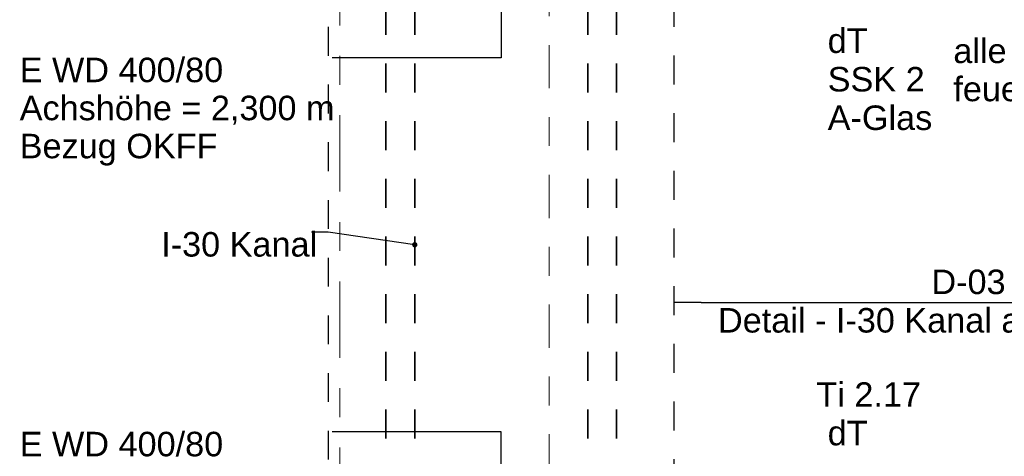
# Model space of a CAD drawing. Header units: metres. Extents: x -4 to 100, y -11 to 17.
# Tile 69 of 256: x 6.62 to 10.04, y 6.36 to 7.87. Entities that reach past the tile are written whole.
import ezdxf

# ---------------------------------------------------------------- set-up
doc = ezdxf.new("R2010")
doc.units = ezdxf.units.M
doc.header["$MEASUREMENT"] = 0
for name, pattern in [('Punktlinie eng', [0.0375, 0.0125, -0.025]), ('Schnittlinie', [0.3, 0.15, -0.075, 0, -0.075]), ('Strichlinie doppelt', [0.546806, 0.264583, -0.105833, 0.070556, -0.105833]), ('Untersicht', [0.1, 0.075, -0.025])]:
    doc.linetypes.add(name, pattern=pattern)
for name, color, linetype in [('152 - Bemaßung_ Beschriftung.Ausbau', 7, 'Continuous'), ('203 - Marker.Schnitt - Ausbaudetail SA', 7, 'Continuous'), ('208 - Marker.Detail', 7, 'Continuous'), ('451 - Universal.Achsen Raster', 7, 'Continuous'), ('Neubau_152 - Bemaßung_ Beschriftung.Ausbau', 7, 'Continuous'), ('Neubau_606 - Struktur.Wand Innen Ausbau', 7, 'Continuous'), ('Neubau_653 - Abdeckung.TB Verkofferung', 7, 'Continuous')]:
    doc.layers.add(name, color=color, linetype=linetype)
doc.styles.add('ERSTELLTER_STIL_2', font='txt')
doc.dimstyles.new('ERSTELLTER_STIL__8', dxfattribs={"dimtxt": 0.18, "dimasz": 0.03648, "dimexe": 0.18, "dimexo": 0.0625, "dimgap": 0, "dimtad": 0, "dimtih": 1, "dimtoh": 1, "dimdec": 4, "dimzin": 0, "dimdsep": 46, "dimcen": 0.09, "dimadec": 0, "dimazin": 0, "dimtfac": 1, "dimtdec": 4, "dimtmove": 0, "dimatfit": 3, "dimldrblk": 'ARROWHEAD_11', "dimfxl": 1, "dimtolj": 1, "dimtzin": 0, "dimarcsym": 0})
doc.dimstyles.new('ERSTELLTER_STIL__9', dxfattribs={"dimtxt": 0.18, "dimasz": 0.02736, "dimexe": 0.18, "dimexo": 0.0625, "dimgap": 0, "dimtad": 0, "dimtih": 1, "dimtoh": 1, "dimdec": 4, "dimzin": 0, "dimdsep": 46, "dimcen": 0.09, "dimadec": 0, "dimazin": 0, "dimtfac": 1, "dimtdec": 4, "dimtmove": 0, "dimatfit": 3, "dimldrblk": 'ARROWHEAD_11', "dimfxl": 1, "dimtolj": 1, "dimtzin": 0, "dimarcsym": 0})

# ---------------------------------------------------------------- blocks, each defined once
blk = doc.blocks.new('ARROWHEAD_11')
at = {"color": 0, "linetype": 'Continuous', "lineweight": 0}
blk.add_line((0, 0), (-1, 0), dxfattribs=at)
at = {"color": 0, "linetype": 'Continuous', "lineweight": 0, "const_width": 0.25, "flags": 128}
blk.add_lwpolyline([(-0.125, 0, 1), (0.125, 0, 1)], format="xyb", close=True, dxfattribs=at)

msp = doc.modelspace()

# ---------------------------------------------------------------- linework, layer by layer
at = {"layer": '203 - Marker.Schnitt - Ausbaudetail SA', "color": 7, "linetype": 'Schnittlinie', "lineweight": 13}
msp.add_line((8.4561, 8.687), (8.4561, 5.013), dxfattribs=at)
at = {"layer": '208 - Marker.Detail', "color": 30, "linetype": 'Punktlinie eng', "lineweight": 25, "true_color": 0xff6e00}
for p, q in [((7.69, 8.6495), (7.69, 5.0505)), ((8.89, 5.0505), (8.89, 8.6495))]:
    msp.add_line(p, q, dxfattribs=at)
at = {"layer": '208 - Marker.Detail', "color": 30, "linetype": 'Continuous', "lineweight": 25, "true_color": 0xff6e00}
for p, q in [((8.9837, 6.8942), (8.89, 6.8942)), ((8.9837, 6.8942), (9.0337, 6.8942)), ((9.0337, 6.8942), (10.7837, 6.8942))]:
    msp.add_line(p, q, dxfattribs=at)
at = {"layer": '451 - Universal.Achsen Raster', "color": 160, "linetype": 'Strichlinie doppelt', "lineweight": 9, "true_color": 0x3232ff}
msp.add_line((7.73, -10.585), (7.73, 16.355), dxfattribs=at)
at = {"layer": 'Neubau_653 - Abdeckung.TB Verkofferung', "color": 1, "linetype": 'Untersicht', "lineweight": 35, "flags": 128}
for points in [[(7.89, 6.0225), (7.89, 8.0775)], [(7.99, 6.0225), (7.99, 8.0775)], [(8.59, 6.0225), (8.59, 8.0775)], [(8.69, 6.0225), (8.69, 8.0775)]]:
    msp.add_lwpolyline(points, dxfattribs=at)

# ---------------------------------------------------------------- texts
at = {"layer": '152 - Bemaßung_ Beschriftung.Ausbau', "color": 7, "linetype": 'Continuous', "lineweight": 9, "insert": (9.8588, 7.8093), "char_height": 0.085, "attachment_point": 1, "line_spacing_factor": 0.93321, "style": 'ERSTELLTER_STIL_2'}
msp.add_mtext('\\A1;{\\pql;\\fArial|b0|i0|c0|p38;a\\fArial|b0|i0|c0|p38;lle Flurwände\\P\\pql;\\fArial|b0|i0|c0|p38;feuerhemmend}', dxfattribs=at)
at = {"layer": '208 - Marker.Detail', "color": 30, "lineweight": 25, "true_color": 0xff6e00, "char_height": 0.085, "style": 'ERSTELLTER_STIL_2'}
for s, insert, attachment_point in [('\\A1;{\\pql;\\fArial|b0|i0|c0|p38;D-03}', (9.7828, 6.9219), 7), ('\\A1;{\\pql;\\fArial|b0|i0|c0|p38;Detail - I-30 Kanal an Trockenbau}', (9.0422, 6.8748), 1)]:
    msp.add_mtext(s, dxfattribs=dict(at, insert=insert, attachment_point=attachment_point))
at = {"layer": 'Neubau_152 - Bemaßung_ Beschriftung.Ausbau', "color": 7, "linetype": 'Continuous', "lineweight": 9, "char_height": 0.085, "attachment_point": 1, "line_spacing_factor": 0.931125, "style": 'ERSTELLTER_STIL_2'}
for insert in [(6.6191, 7.7431), (6.6191, 6.4456)]:
    msp.add_mtext('\\A1;{\\pql;\\fArial|b0|i0|c0|p38;E WD 400/80\\P\\pql;\\fArial|b0|i0|c0|p38;Achshöhe = \\fArial|b0|i0|c0|p38;2,300\\fArial|b0|i0|c0|p38; m\\P\\pql;\\fArial|b0|i0|c0|p38;Bezug OKFF}', dxfattribs=dict(at, insert=insert))
at = {"layer": 'Neubau_152 - Bemaßung_ Beschriftung.Ausbau', "color": 7, "linetype": 'Continuous', "lineweight": 9, "insert": (7.11, 7.1383), "char_height": 0.085, "attachment_point": 1, "style": 'ERSTELLTER_STIL_2'}
msp.add_mtext('\\A1;{\\pql;\\fArial|b0|i0|c0|p38;I-30 Kanal}', dxfattribs=at)
at = {"layer": 'Neubau_606 - Struktur.Wand Innen Ausbau', "color": 1, "lineweight": 13, "char_height": 0.085, "style": 'ERSTELLTER_STIL_2'}
for s, insert, attachment_point in [('\\A1;{\\pqr;\\pt0;\\fArial|b0|i0|c0|p38;\\C7;}', (9.3575, 7.8639), 3), ('\\A1;{\\pql;\\pt0;\\fArial|b0|i0|c0|p38;\\C7;dT}', (9.4228, 7.8445), 1), ('\\A1;{\\pqr;\\pt0;\\fArial|b0|i0|c0|p38;\\C7;}', (9.3575, 7.7303), 3), ('\\A1;{\\pql;\\pt0;\\fArial|b0|i0|c0|p38;\\C7;SSK 2}', (9.4228, 7.7109), 1), ('\\A1;{\\pqr;\\pt0;\\fArial|b0|i0|c0|p38;\\C7;}', (9.3575, 7.5968), 3), ('\\A1;{\\pql;\\pt0;\\fArial|b0|i0|c0|p38;\\C7;A-Glas}', (9.4228, 7.5773), 1), ('\\A1;{\\pqc;\\pt0;\\fArial|b0|i0|c0|p38;\\C7;Ti 2.17}', (9.565, 6.5323), 8), ('\\A1;{\\pqr;\\pt0;\\fArial|b0|i0|c0|p38;\\C7;}', (9.3575, 6.5032), 3), ('\\A1;{\\pql;\\pt0;\\fArial|b0|i0|c0|p38;\\C7;dT}', (9.4228, 6.4838), 1), ('\\A1;{\\pqr;\\pt0;\\fArial|b0|i0|c0|p38;\\C7;}', (9.3575, 6.3696), 3)]:
    msp.add_mtext(s, dxfattribs=dict(at, insert=insert, attachment_point=attachment_point))

# ---------------------------------------------------------------- leaders
at = {"layer": '152 - Bemaßung_ Beschriftung.Ausbau', "color": 7, "linetype": 'Continuous', "lineweight": 9, "annotation_type": 0, "has_hookline": 1, "hookline_direction": 1, "text_width": 0.7882}
msp.add_leader([(10.9419, 8.1677), (10.6906, 7.8093), (10.647, 7.8093)], dimstyle='ERSTELLTER_STIL__8', dxfattribs=at)
at = {"layer": 'Neubau_152 - Bemaßung_ Beschriftung.Ausbau', "color": 1, "linetype": 'Continuous', "lineweight": 13, "annotation_type": 0, "has_hookline": 1, "hookline_direction": 1}
for points, dimstyle, text_width in [([(8.29, 8.1525), (8.29, 7.7431), (7.703, 7.7431)], 'ERSTELLTER_STIL__9', 1.0839), ([(7.99, 7.0942), (7.69, 7.1383), (7.6314, 7.1383)], 'ERSTELLTER_STIL__8', 0.5214), ([(8.29, 5.9475), (8.29, 6.4456), (7.703, 6.4456)], 'ERSTELLTER_STIL__9', 1.0839)]:
    msp.add_leader(points, dimstyle=dimstyle, dxfattribs=dict(at, text_width=text_width))

doc.saveas('drawing.dxf')
